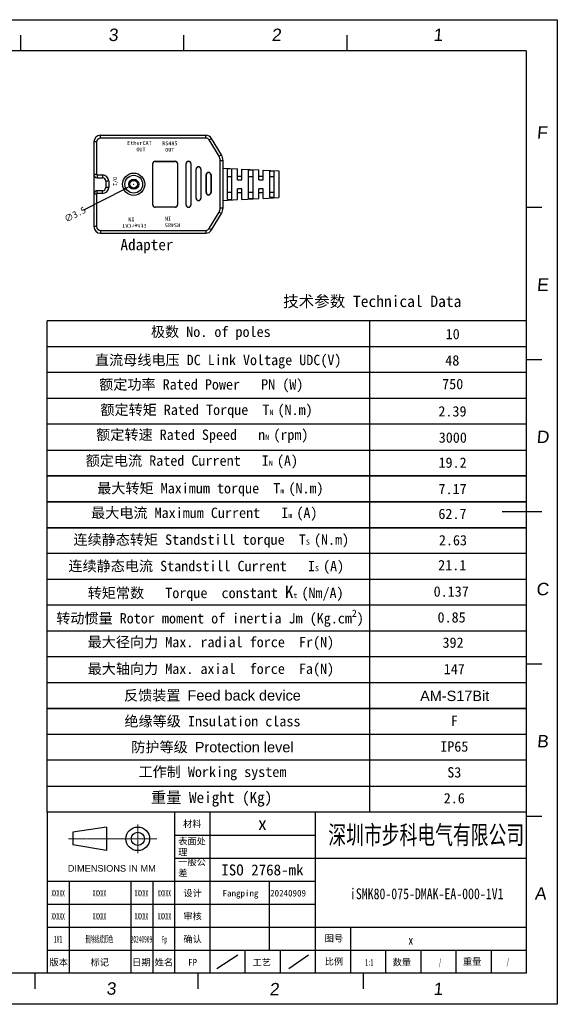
# Model space of a CAD drawing. Header units: millimetres. Extents: x 2650 to 3264, y 1607 to 2049.
# Tile 25 of 25: x 3022 to 3264, y 1607 to 2049. Entities that reach past the tile are written whole.
import ezdxf
from ezdxf.enums import TextEntityAlignment as Align

# ---------------------------------------------------------------- set-up
doc = ezdxf.new("R2010")
doc.units = ezdxf.units.MM
doc.linetypes.add('CENTER', pattern=[0.6, 0.375, -0.075, 0.075, -0.075])
for name, color, linetype in [('01_SOLID', 7, 'Continuous'), ('dimensoin', 7, 'Continuous'), ('RAHMEN025', 7, 'Continuous'), ('图框', 5, 'Continuous'), ('实线', 2, 'Continuous'), ('标注', 4, 'Continuous')]:
    doc.layers.add(name, color=color, linetype=linetype)
doc.layers.add('CENTER', color=1, linetype='CENTER', lineweight=5)
doc.styles.get("Standard").update_dxf_attribs({"font": 'arial.ttf'})
doc.styles.add('style1', font='SimSun.ttf', dxfattribs={"height": 5})
doc.dimstyles.get("Standard").update_dxf_attribs({"dimtxt": 3, "dimasz": 3, "dimexe": 0.18, "dimexo": 0.0625, "dimgap": 0.09, "dimtad": 0, "dimdec": 1, "dimzin": 0, "dimdsep": 46, "dimtxsty": 'Standard', "dimblk2": 'NONE', "dimcen": 0.09, "dimadec": 0, "dimazin": 0, "dimtfac": 1, "dimtdec": 1, "dimtofl": 0, "dimtmove": 0, "dimatfit": 3, "dimfxl": 1, "dimtolj": 1, "dimtzin": 0, "dimarcsym": 0})

# ---------------------------------------------------------------- blocks, each defined once
blk = doc.blocks.new('biaozhuntukuang-08')
for p, q in [((3369.68, -4.99), (3369.68, -41.7)), ((3377.68, -4.99), (3377.68, -41.7)), ((3369.68, -10.24), (3401.68, -10.24)), ((3369.68, -15.48), (3401.68, -15.48)), ((3340.68, -20.73), (3345.68, -20.73)), ((3345.68, -20.73), (3345.68, -41.7)), ((3345.68, -20.73), (3401.68, -20.73)), ((3359.68, -20.73), (3359.68, -41.7)), ((3364.68, -20.73), (3364.68, -41.7)), ((3391.21, -20.73), (3391.21, -36.46)), ((3340.68, -25.97), (3345.68, -25.97)), ((3345.68, -25.97), (3401.68, -25.97)), ((3340.68, -31.21), (3401.68, -31.21)), ((3409.68, -31.21), (3409.68, -41.7)), ((3385.68, -36.46), (3385.68, -41.7)), ((3393.68, -36.46), (3393.68, -41.7)), ((3417.68, -36.46), (3417.68, -41.7)), ((3425.68, -36.46), (3425.68, -41.7)), ((3433.68, -36.46), (3433.68, -41.7)), ((3441.68, -36.46), (3441.68, -41.7))]:
    blk.add_line(p, q)
at = {"layer": 'CENTER'}
for p, q in [((3361.29, -7.84), (3361.29, -14.36)), ((3365.63, -11.1), (3345.56, -11.1))]:
    blk.add_line(p, q, dxfattribs=at)
at = {"layer": '图框'}
for p, q in [((3449.68, 168.32), (3152.68, 168.32)), ((3449.68, 168.32), (3449.68, -41.7)), ((3340.68, -4.99), (3340.68, -41.7)), ((3340.68, -4.99), (3449.68, -4.99)), ((3401.68, -4.99), (3401.68, -41.7)), ((3401.68, -15.48), (3449.68, -15.48)), ((3401.68, -31.21), (3449.68, -31.21)), ((3340.68, -36.46), (3345.68, -36.46)), ((3345.68, -36.46), (3401.68, -36.46)), ((3401.68, -36.46), (3449.68, -36.46)), ((3449.68, -41.7), (3152.68, -41.7))]:
    blk.add_line(p, q, dxfattribs=at)
at = {"layer": '实线'}
for p, q in [((3354.14, -8.41), (3346.51, -9.6)), ((3354.14, -8.41), (3354.14, -13.79)), ((3346.51, -9.6), (3346.51, -12.47)), ((3354.14, -13.79), (3346.51, -12.47))]:
    blk.add_line(p, q, dxfattribs=at)
for radius in [2.69, 1.5]:
    blk.add_circle((3361.29, -11.1), radius, dxfattribs=at)
at = {"layer": '标注', "color": 1}
for p, q in [((3145.61, 175.39), (3456.75, 175.39)), ((3456.75, 175.39), (3456.75, -48.77)), ((3334.6, 171.86), (3334.6, 168.32)), ((3371.72, 171.86), (3371.72, 168.32)), ((3408.85, 171.86), (3408.85, 168.32)), ((3453.22, 132.61), (3449.68, 132.61)), ((3453.22, 97.96), (3449.68, 97.96)), ((3453.22, 63.31), (3444.2, 63.31)), ((3453.22, 28.66), (3449.68, 28.66)), ((3453.22, -5.99), (3449.68, -5.99)), ((3337.83, -41.7), (3337.83, -45.24)), ((3374.96, -41.7), (3374.96, -45.24)), ((3412.55, -41.7), (3412.55, -45.24)), ((3456.75, -48.77), (3145.61, -48.77))]:
    blk.add_line(p, q, dxfattribs=at)
at = {"layer": '标注'}
for p, q in [((3379.28, -40.65), (3384.08, -37.51)), ((3395.66, -40.65), (3400.17, -37.51))]:
    blk.add_line(p, q, dxfattribs=at)
at = {"layer": 'RAHMEN025', "style": 'style1'}
blk.add_text('材料', height=1.5, dxfattribs=at).set_placement((3371.59, -8.44))
at = {"layer": 'RAHMEN025', "char_height": 1.5, "attachment_point": 1, "style": 'style1'}
for s, insert, width in [('表面处理{\\fArial|b0|i0|c0|p34;}', (3370.49, -10.88), 6.2824), ('一般公差', (3370.49, -15.64), 6.2824), ('{\\fArial|b0|i0|c0|p32;DIMENSIONS IN MM}', (3345.36, -17.07), 20.7228)]:
    blk.add_mtext(s, dxfattribs=dict(at, insert=insert, width=width))
at = {"layer": 'RAHMEN025', "style": 'style1', "flags": 4}
for tag, p in [('设计', (3373.77, -23.48)), ('设计人', (3384.66, -23.48)), ('设计日期', (3395.48, -23.48)), ('审核', (3373.77, -28.72)), ('审核人', (3384.66, -28.72)), ('审核日期', (3395.48, -28.72)), ('确认', (3373.77, -33.96)), ('确认人', (3384.66, -33.96)), ('确认日期', (3395.48, -33.96)), ('图号', (3405.93, -33.78)), ('比例', (3405.93, -39.03)), ('重量', (3437.39, -39.06)), ('版本', (3343.3, -39.21)), ('标记', (3352.64, -39.21)), ('日期', (3362.11, -39.21)), ('姓名', (3367.25, -39.21)), ('线性', (3373.77, -39.21)), ('工艺', (3389.51, -39.21)), ('数量', (3421.38, -39.21))]:
    blk.add_attdef(tag, text='', height=1.5, dxfattribs=at).set_placement(p, align=Align.MIDDLE_CENTER)
at = {"layer": 'RAHMEN025', "color": 5, "style": 'style1', "width": 0.8, "flags": 4}
blk.add_attdef('PARTNUMBER', text='', height=2.12, dxfattribs=at).set_placement((3423.42, -34.16), align=Align.MIDDLE_CENTER)
at = {"layer": '图框', "style": 'style1', "width": 0.5, "flags": 4}
for tag, p in [('MATERIAL', (3389.65, -7.62)), ('SURFACE', (3389.65, -12.97)), ('GENERAL-TOLERANCE', (3389.65, -18.18)), ('VERSION3', (3343.16, -23.48)), ('MARK3', (3352.56, -23.48)), ('DATE3', (3362.12, -23.48)), ('NAME3', (3367.31, -23.48)), ('VERSION2', (3343.16, -28.72)), ('MARK2', (3352.56, -28.72)), ('DATE2', (3362.12, -28.72)), ('NAME2', (3367.35, -28.72)), ('VERSION1', (3343.16, -33.96)), ('MARK1', (3352.56, -33.96)), ('DATE1', (3362.12, -33.96)), ('NAME1', (3367.35, -33.96)), ('SCALE', (3413.95, -39.21)), ('QUANTITY', (3430.07, -39.21)), ('WEIGHT', (3445.5, -39.08))]:
    blk.add_attdef(tag, text='', height=1.5, dxfattribs=at).set_placement(p, align=Align.MIDDLE_CENTER)
at = {"layer": '图框', "style": 'style1'}
for tag, width, p in [('深圳步进科技有限公司', 0.6, (3426.93, -10.11)), ('PARTNAME', 0.8, (3427.04, -23.57))]:
    blk.add_attdef(tag, text='', height=4.24, dxfattribs=dict(at, width=width)).set_placement(p, align=Align.MIDDLE)
at = {"layer": '标注', "color": 1, "oblique": 5}
for s, p in [('3', (3354.6, 170.53)), ('2', (3391.73, 170.53)), ('1', (3428.5, 170.53)), ('F', (3452.06, 148.3)), ('E', (3452.06, 113.65)), ('D', (3451.99, 79)), ('C', (3451.93, 44.35)), ('B', (3452.09, 9.7)), ('A', (3451.58, -24.95)), ('3', (3354.13, -46.59)), ('2', (3391.25, -46.74)), ('1', (3428.5, -46.68))]:
    blk.add_text(s, height=2.83, dxfattribs=at).set_placement(p)
blk = doc.blocks.new('*D676')
at = {"color": 0, "lineweight": -2}
for p, q in [((7.84, 19.07), (26, 28.41)), ((30.14, 30.58), (30.32, 30.58)), ((30.23, 30.49), (30.23, 30.67))]:
    blk.add_line(p, q, dxfattribs=at)
at = {"color": 0}
blk.add_solid([(26.23, 27.97), (25.77, 28.86), (28.67, 29.78)], dxfattribs=at)
at = {"layer": 'Defpoints', "color": 0}
for p in [(31.78, 31.38), (28.67, 29.78)]:
    blk.add_point(p, dxfattribs=at)
at = {"color": 0, "insert": (3.87, 17.03), "char_height": 3, "attachment_point": 5, "rotation": 27.2145, "style": 'style1'}
blk.add_mtext('\\A1;∅3.5', dxfattribs=at)
blk = doc.blocks.new('_None')

msp = doc.modelspace()

# ---------------------------------------------------------------- linework, layer by layer
at = {"color": 7, "linetype": 'Continuous'}
for p, q in [((3058.73, 1995.79), (3058.73, 1997.04)), ((3058.73, 1997.04), (3106.03, 1997.04)), ((3106.03, 1995.79), (3058.73, 1995.79)), ((3106.03, 1995.79), (3106.03, 1997.04)), ((3107.53, 1994.94), (3108.61, 1995.58)), ((3113.02, 1988.23), (3108.61, 1995.58)), ((3055.73, 1994.04), (3055.73, 1956.04)), ((3056.98, 1994.04), (3055.73, 1994.04)), ((3056.98, 1994.04), (3056.98, 1979.44)), ((3111.95, 1987.58), (3107.53, 1994.94)), ((3111.95, 1987.58), (3113.02, 1988.23)), ((3082.13, 1965.79), (3082.13, 1984.29)), ((3082.13, 1984.29), (3082.23, 1984.29)), ((3082.23, 1965.79), (3082.23, 1984.29)), ((3083.23, 1985.39), (3083.23, 1985.29)), ((3083.23, 1985.39), (3092.23, 1985.39)), ((3083.23, 1985.29), (3092.23, 1985.29)), ((3092.23, 1985.39), (3092.23, 1985.29)), ((3093.23, 1984.29), (3093.23, 1965.79)), ((3093.33, 1984.29), (3093.23, 1984.29)), ((3093.33, 1984.29), (3093.33, 1965.79)), ((3097.13, 1965.79), (3097.13, 1984.29)), ((3097.13, 1984.29), (3097.23, 1984.29)), ((3097.23, 1965.79), (3097.23, 1984.29)), ((3099.23, 1984.29), (3099.23, 1965.79)), ((3099.33, 1984.29), (3099.23, 1984.29)), ((3099.33, 1984.29), (3099.33, 1965.79)), ((3101.63, 1968.79), (3101.63, 1981.79)), ((3101.63, 1981.79), (3101.73, 1981.79)), ((3101.73, 1968.79), (3101.73, 1981.79)), ((3103.73, 1981.79), (3103.73, 1968.79)), ((3103.83, 1981.79), (3103.73, 1981.79)), ((3103.83, 1981.79), (3103.83, 1968.79)), ((3112.48, 1964.42), (3112.48, 1985.65)), ((3112.48, 1985.65), (3113.73, 1985.65)), ((3113.73, 1964.42), (3113.73, 1985.65)), ((3113.73, 1982.29), (3120.23, 1981.96)), ((3115.73, 1968.17), (3115.73, 1981.9)), ((3117.73, 1981.8), (3115.73, 1981.9)), ((3117.73, 1968.28), (3117.73, 1981.8)), ((3120.23, 1977.04), (3120.23, 1981.96)), ((3122.23, 1977.04), (3122.23, 1981.86)), ((3122.23, 1981.86), (3129.73, 1981.49)), ((3056.98, 1979.44), (3055.73, 1979.44)), ((3057.23, 1979.19), (3057.23, 1977.94)), ((3057.23, 1979.19), (3059.63, 1979.19)), ((3057.23, 1977.94), (3059.63, 1977.94)), ((3059.63, 1979.19), (3059.63, 1977.94)), ((3106.13, 1971.29), (3106.13, 1979.29)), ((3106.13, 1979.29), (3106.23, 1979.29)), ((3106.23, 1971.29), (3106.23, 1979.29)), ((3108.23, 1979.29), (3108.23, 1971.29)), ((3108.33, 1979.29), (3108.23, 1979.29)), ((3108.33, 1979.29), (3108.33, 1971.29)), ((3115.73, 1978.59), (3117.73, 1978.59)), ((3120.23, 1978.69), (3122.23, 1978.69)), ((3125.23, 1968.67), (3125.23, 1981.41)), ((3127.23, 1981.3), (3125.23, 1981.41)), ((3125.23, 1978.59), (3127.23, 1978.59)), ((3127.23, 1968.77), (3127.23, 1981.3)), ((3129.73, 1977.04), (3129.73, 1981.49)), ((3129.73, 1978.69), (3131.73, 1978.69)), ((3131.73, 1981.39), (3138.73, 1981.04)), ((3131.73, 1977.04), (3131.73, 1981.39)), ((3134.73, 1969.17), (3134.73, 1980.91)), ((3136.73, 1980.8), (3134.73, 1980.91)), ((3134.73, 1978.59), (3136.73, 1978.59)), ((3136.73, 1969.28), (3136.73, 1980.8)), ((3138.73, 1981.04), (3138.73, 1969.04)), ((3061.13, 1976.44), (3061.13, 1973.64)), ((3062.38, 1976.44), (3061.13, 1976.44)), ((3062.38, 1973.64), (3061.13, 1973.64)), ((3062.38, 1976.44), (3062.38, 1973.64)), ((3120.23, 1977.04), (3122.23, 1977.04)), ((3120.23, 1968.11), (3120.23, 1973.04)), ((3122.23, 1973.04), (3120.23, 1973.04)), ((3122.23, 1968.21), (3122.23, 1973.04)), ((3129.73, 1977.04), (3131.73, 1977.04)), ((3129.73, 1968.59), (3129.73, 1973.04)), ((3131.73, 1973.04), (3129.73, 1973.04)), ((3131.73, 1968.69), (3131.73, 1973.04)), ((3056.98, 1970.64), (3055.73, 1970.64)), ((3056.98, 1970.64), (3056.98, 1956.04)), ((3057.23, 1970.89), (3057.23, 1972.14)), ((3059.63, 1972.14), (3057.23, 1972.14)), ((3059.63, 1970.89), (3057.23, 1970.89)), ((3059.63, 1970.89), (3059.63, 1972.14)), ((3101.63, 1968.79), (3101.73, 1968.79)), ((3103.83, 1968.79), (3103.73, 1968.79)), ((3106.13, 1971.29), (3106.23, 1971.29)), ((3108.33, 1971.29), (3108.23, 1971.29)), ((3115.73, 1971.49), (3117.73, 1971.49)), ((3120.23, 1971.39), (3122.23, 1971.39)), ((3122.23, 1968.21), (3129.73, 1968.59)), ((3125.23, 1971.49), (3127.23, 1971.49)), ((3125.23, 1968.67), (3127.23, 1968.77)), ((3129.73, 1971.39), (3131.73, 1971.39)), ((3131.73, 1968.69), (3138.73, 1969.04)), ((3134.73, 1971.49), (3136.73, 1971.49)), ((3134.73, 1969.17), (3136.73, 1969.28)), ((3082.13, 1965.79), (3082.23, 1965.79)), ((3083.23, 1964.69), (3083.23, 1964.79)), ((3092.23, 1964.79), (3083.23, 1964.79)), ((3092.23, 1964.69), (3083.23, 1964.69)), ((3092.23, 1964.69), (3092.23, 1964.79)), ((3093.33, 1965.79), (3093.23, 1965.79)), ((3097.13, 1965.79), (3097.23, 1965.79)), ((3099.33, 1965.79), (3099.23, 1965.79)), ((3112.48, 1964.42), (3113.73, 1964.42)), ((3113.73, 1967.79), (3120.23, 1968.11)), ((3115.73, 1968.17), (3117.73, 1968.28)), ((3107.53, 1955.14), (3111.95, 1962.49)), ((3108.61, 1954.49), (3113.02, 1961.85)), ((3111.95, 1962.49), (3113.02, 1961.85)), ((3056.98, 1956.04), (3055.73, 1956.04)), ((3058.73, 1954.29), (3058.73, 1953.04)), ((3058.73, 1954.29), (3106.03, 1954.29)), ((3058.73, 1953.04), (3106.03, 1953.04)), ((3106.03, 1954.29), (3106.03, 1953.04)), ((3107.53, 1955.14), (3108.61, 1954.49))]:
    msp.add_line(p, q, dxfattribs=at)
at = {"color": 1}
for p, q in [((3034.78, 1693.01), (3034.78, 1913.64)), ((3179.52, 1913.64), (3179.52, 1693.01)), ((3034.78, 1704.62), (3249.87, 1704.62))]:
    msp.add_line(p, q, dxfattribs=at)
at = {"color": 7, "linetype": 'Continuous'}
for radius in [5, 4, 2.25, 1.75]:
    msp.add_circle((3073.63, 1975.04), radius, dxfattribs=at)
for centre, radius, start, end in [((3058.73, 1994.04), 3, 90, 180), ((3058.73, 1994.04), 1.75, 90, 180), ((3106.03, 1994.04), 3, 30.9638, 90), ((3106.03, 1994.04), 1.75, 30.9638, 90), ((3108.73, 1985.65), 3.75, 0, 30.9638), ((3108.73, 1985.65), 5, 0, 30.9638), ((3083.23, 1984.29), 1.1, 90, 180), ((3083.23, 1984.29), 1, 90, 180), ((3092.23, 1984.29), 1.1, 0, 90), ((3092.23, 1984.29), 1, 0, 90), ((3098.23, 1984.29), 1.1, 0, 180), ((3098.23, 1984.29), 1, 0, 180), ((3102.73, 1981.79), 1.1, 0, 180), ((3102.73, 1981.79), 1, 0, 180), ((3057.23, 1979.44), 1.5, 180, 270), ((3057.23, 1979.44), 0.25, 180, 270), ((3059.63, 1976.44), 2.75, 0, 90), ((3059.63, 1976.44), 1.5, 0, 90), ((3107.23, 1979.29), 1.1, 0, 180), ((3107.23, 1979.29), 1, 0, 180), ((3059.63, 1973.64), 2.75, 270, 0), ((3059.63, 1973.64), 1.5, 270, 0), ((3057.23, 1970.64), 1.5, 90, 180), ((3057.23, 1970.64), 0.25, 90, 180), ((3102.73, 1968.79), 1.1, 180, 0), ((3102.73, 1968.79), 1, 180, 0), ((3107.23, 1971.29), 1.1, 180, 0), ((3107.23, 1971.29), 1, 180, 0), ((3083.23, 1965.79), 1.1, 180, 270), ((3083.23, 1965.79), 1, 180, 270), ((3092.23, 1965.79), 1.1, 270, 0), ((3092.23, 1965.79), 1, 270, 0), ((3098.23, 1965.79), 1.1, 180, 0), ((3098.23, 1965.79), 1, 180, 0), ((3108.73, 1964.42), 3.75, 329.0362, 0), ((3108.73, 1964.42), 5, 329.0362, 0), ((3058.73, 1956.04), 3, 180, 270), ((3058.73, 1956.04), 1.75, 180, 270), ((3106.03, 1956.04), 1.75, 270, 329.0362), ((3106.03, 1956.04), 3, 270, 329.0362)]:
    msp.add_arc(centre, radius, start, end, dxfattribs=at)
at = {"layer": '01_SOLID', "color": 2}
for p, q in [((3034.78, 1855.58), (3249.87, 1855.58)), ((3034.78, 1843.97), (3249.87, 1843.97)), ((3034.78, 1832.35), (3249.87, 1832.35)), ((3034.78, 1820.74), (3249.87, 1820.74))]:
    msp.add_line(p, q, dxfattribs=at)
at = {"layer": 'dimensoin', "color": 2, "lineweight": 25}
for p, q in [((3249.87, 1913.64), (3034.78, 1913.64)), ((3249.87, 1902.03), (3034.78, 1902.03)), ((3249.87, 1890.41), (3034.78, 1890.41)), ((3249.87, 1878.8), (3034.78, 1878.8)), ((3249.87, 1867.19), (3034.78, 1867.19)), ((3249.87, 1843.97), (3034.78, 1843.97)), ((3249.87, 1843.97), (3034.78, 1843.97)), ((3249.87, 1843.97), (3034.78, 1843.97)), ((3249.87, 1843.97), (3034.78, 1843.97)), ((3249.87, 1843.97), (3034.78, 1843.97)), ((3249.87, 1843.97), (3034.78, 1843.97)), ((3249.87, 1843.97), (3034.78, 1843.97)), ((3249.87, 1832.35), (3034.78, 1832.35)), ((3249.87, 1832.35), (3034.78, 1832.35)), ((3249.87, 1832.35), (3034.78, 1832.35)), ((3249.87, 1832.35), (3034.78, 1832.35)), ((3249.87, 1820.74), (3034.78, 1820.74)), ((3249.87, 1820.74), (3034.78, 1820.74)), ((3249.87, 1809.13), (3034.78, 1809.13)), ((3249.87, 1797.52), (3034.78, 1797.52)), ((3249.87, 1785.91), (3034.78, 1785.91)), ((3249.87, 1774.29), (3034.78, 1774.29)), ((3249.87, 1774.29), (3034.78, 1774.29)), ((3249.87, 1762.68), (3034.78, 1762.68)), ((3249.87, 1751.07), (3034.78, 1751.07)), ((3249.87, 1739.46), (3034.78, 1739.46)), ((3249.87, 1739.46), (3034.78, 1739.46)), ((3249.87, 1739.46), (3034.78, 1739.46)), ((3034.78, 1739.46), (3249.87, 1739.46)), ((3034.78, 1739.46), (3249.87, 1739.46)), ((3249.87, 1739.46), (3034.78, 1739.46)), ((3249.87, 1727.84), (3034.78, 1727.84)), ((3249.87, 1727.84), (3034.78, 1727.84)), ((3249.87, 1716.23), (3034.78, 1716.23)), ((3249.87, 1716.23), (3034.78, 1716.23)), ((3249.87, 1716.23), (3034.78, 1716.23)), ((3249.87, 1716.23), (3034.78, 1716.23)), ((3249.87, 1716.23), (3034.78, 1716.23)), ((3249.87, 1716.23), (3034.78, 1716.23)), ((3249.87, 1716.23), (3034.78, 1716.23)), ((3249.87, 1716.23), (3034.78, 1716.23)), ((3249.87, 1693.01), (3034.78, 1693.01))]:
    msp.add_line(p, q, dxfattribs=at)

# ---------------------------------------------------------------- block references
at = {"layer": '标注'}
ref = msp.add_blockref('biaozhuntukuang-08', (-3557.45, 1702.86), dxfattribs=dict(at, xscale=1.97331985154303, yscale=1.97331985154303, zscale=1.97331985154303))
ref.add_attrib('PARTNAME', 'iSMK80-075-DMAK-EA-000-1V1', dxfattribs={"layer": '图框', "height": 4.8724, "style": 'style1', "width": 0.8}).set_placement((3205.19, 1656.36), align=Align.MIDDLE)
ref.add_attrib('比例', '比例', dxfattribs={"layer": 'RAHMEN025', "height": 2.96, "style": 'style1'}).set_placement((3163.53, 1625.85), align=Align.MIDDLE_CENTER)
ref.add_attrib('图号', '图号', dxfattribs={"layer": 'RAHMEN025', "height": 2.96, "style": 'style1'}).set_placement((3163.53, 1636.2), align=Align.MIDDLE_CENTER)
ref.add_attrib('VERSION1', '1V1', dxfattribs={"layer": '图框', "height": 3.157, "style": 'style1', "width": 0.5}).set_placement((3039.67, 1635.84), align=Align.MIDDLE_CENTER)
ref.add_attrib('版本', '版本', dxfattribs={"layer": 'RAHMEN025', "height": 2.96, "style": 'style1'}).set_placement((3039.94, 1625.49), align=Align.MIDDLE_CENTER)
ref.add_attrib('NAME1', 'Fp', dxfattribs={"layer": '图框', "height": 2.96, "style": 'style1', "width": 0.5}).set_placement((3087.4, 1635.84), align=Align.MIDDLE_CENTER)
ref.add_attrib('DATE1', '20240909', dxfattribs={"layer": '图框', "height": 2.96, "style": 'style1', "width": 0.5}).set_placement((3077.08, 1635.84), align=Align.MIDDLE_CENTER)
ref.add_attrib('日期', '日期', dxfattribs={"layer": 'RAHMEN025', "height": 2.96, "style": 'style1'}).set_placement((3077.06, 1625.49), align=Align.MIDDLE_CENTER)
ref.add_attrib('确认', '确认', dxfattribs={"layer": 'RAHMEN025', "height": 2.96, "style": 'style1'}).set_placement((3100.07, 1635.84), align=Align.MIDDLE_CENTER)
ref.add_attrib('PARTNUMBER', 'x', dxfattribs={"layer": 'RAHMEN025', "color": 5, "height": 4.19, "style": 'style1', "width": 0.8}).set_placement((3198.04, 1635.45), align=Align.MIDDLE_CENTER)
ref.add_attrib('数量', '数量', dxfattribs={"layer": 'RAHMEN025', "height": 2.96, "style": 'style1'}).set_placement((3194.02, 1625.49), align=Align.MIDDLE_CENTER)
ref.add_attrib('QUANTITY', '/', dxfattribs={"layer": '图框', "height": 2.96, "style": 'style1', "width": 0.5}).set_placement((3211.16, 1625.49), align=Align.MIDDLE_CENTER)
ref.add_attrib('深圳步进科技有限公司', '深圳市步科电气有限公司', dxfattribs={"layer": '图框', "height": 8.3725, "style": 'style1', "width": 0.7}).set_placement((3204.98, 1682.92), align=Align.MIDDLE)
ref.add_attrib('MARK1', '删除线缆颜色', dxfattribs={"layer": '图框', "height": 2.96, "style": 'style1', "width": 0.5}).set_placement((3058.23, 1635.84), align=Align.MIDDLE_CENTER)
ref.add_attrib('标记', '标记', dxfattribs={"layer": 'RAHMEN025', "height": 2.96, "style": 'style1'}).set_placement((3058.37, 1625.49), align=Align.MIDDLE_CENTER)
ref.add_attrib('姓名', '姓名', dxfattribs={"layer": 'RAHMEN025', "height": 2.96, "style": 'style1'}).set_placement((3087.2, 1625.49), align=Align.MIDDLE_CENTER)
ref.add_attrib('审核', '审核', dxfattribs={"layer": 'RAHMEN025', "height": 2.96, "style": 'style1'}).set_placement((3100.07, 1646.19), align=Align.MIDDLE_CENTER)
ref.add_attrib('设计', '设计', dxfattribs={"layer": 'RAHMEN025', "height": 2.96, "style": 'style1'}).set_placement((3100.07, 1656.53), align=Align.MIDDLE_CENTER)
ref.add_attrib('VERSION2', 'XXXXX', dxfattribs={"layer": '图框', "height": 2.96, "style": 'style1', "width": 0.5}).set_placement((3039.67, 1646.19), align=Align.MIDDLE_CENTER)
ref.add_attrib('NAME2', 'XXXXX', dxfattribs={"layer": '图框', "height": 2.96, "style": 'style1', "width": 0.5}).set_placement((3087.4, 1646.19), align=Align.MIDDLE_CENTER)
ref.add_attrib('DATE2', 'XXXXX', dxfattribs={"layer": '图框', "height": 2.96, "style": 'style1', "width": 0.5}).set_placement((3077.08, 1646.19), align=Align.MIDDLE_CENTER)
ref.add_attrib('MARK2', 'XXXXX', dxfattribs={"layer": '图框', "height": 2.96, "style": 'style1', "width": 0.5}).set_placement((3058.23, 1646.19), align=Align.MIDDLE_CENTER)
ref.add_attrib('VERSION3', 'XXXXX', dxfattribs={"layer": '图框', "height": 2.96, "style": 'style1', "width": 0.5}).set_placement((3039.67, 1656.53), align=Align.MIDDLE_CENTER)
ref.add_attrib('NAME3', 'XXXXX', dxfattribs={"layer": '图框', "height": 2.96, "style": 'style1', "width": 0.5}).set_placement((3087.32, 1656.53), align=Align.MIDDLE_CENTER)
ref.add_attrib('DATE3', 'XXXXX', dxfattribs={"layer": '图框', "height": 2.96, "style": 'style1', "width": 0.5}).set_placement((3077.08, 1656.53), align=Align.MIDDLE_CENTER)
ref.add_attrib('MARK3', 'XXXXX', dxfattribs={"layer": '图框', "height": 2.96, "style": 'style1', "width": 0.5}).set_placement((3058.23, 1656.53), align=Align.MIDDLE_CENTER)
ref.add_attrib('MATERIAL', 'x', dxfattribs={"layer": '图框', "height": 5.92, "style": 'style1'}).set_placement((3131.41, 1687.83), align=Align.MIDDLE_CENTER)
ref.add_attrib('GENERAL-TOLERANCE', 'ISO 2768-mk', dxfattribs={"layer": '图框', "height": 4.9333, "style": 'style1'}).set_placement((3131.41, 1666.99), align=Align.MIDDLE_CENTER)
ref.add_attrib('工艺', '工艺', dxfattribs={"layer": 'RAHMEN025', "height": 2.96, "style": 'style1'}).set_placement((3131.13, 1625.49), align=Align.MIDDLE_CENTER)
ref.add_attrib('SCALE', '1:1', dxfattribs={"layer": '图框', "height": 2.96, "style": 'style1', "width": 0.5}).set_placement((3179.37, 1625.49), align=Align.MIDDLE_CENTER)
ref.add_attrib('重量', '重量', dxfattribs={"layer": 'RAHMEN025', "height": 2.96, "style": 'style1'}).set_placement((3225.61, 1625.79), align=Align.MIDDLE_CENTER)
ref.add_attrib('WEIGHT', '/', dxfattribs={"layer": '图框', "height": 2.96, "style": 'style1', "width": 0.5}).set_placement((3241.61, 1625.74), align=Align.MIDDLE_CENTER)
ref.add_attrib('设计人', 'Fangping', dxfattribs={"layer": 'RAHMEN025', "height": 2.96, "style": 'style1'}).set_placement((3121.56, 1656.53), align=Align.MIDDLE_CENTER)
ref.add_attrib('设计日期', '20240909', dxfattribs={"layer": 'RAHMEN025', "height": 2.96, "style": 'style1'}).set_placement((3142.92, 1656.53), align=Align.MIDDLE_CENTER)
ref.add_attrib('线性', 'FP', dxfattribs={"layer": 'RAHMEN025', "height": 2.96, "style": 'style1'}).set_placement((3100.07, 1625.49), align=Align.MIDDLE_CENTER)

# ---------------------------------------------------------------- texts
at = {"color": 7, "linetype": 'Continuous', "char_height": 1.75, "width": 14.0182, "attachment_point": 1, "style": 'style1'}
for s, insert in [('EtherCAT\\P   OUT', (3070.72, 1994.45)), ('RS485\\P OUT', (3086.4, 1994.3))]:
    msp.add_mtext(s, dxfattribs=dict(at, insert=insert))
at = {"color": 7, "linetype": 'Continuous', "char_height": 1.75, "attachment_point": 1, "style": 'style1'}
for s, insert, width, rotation in [('I/O', (3064.37, 1974.24), 9.7223, 90), ('EtherCAT\\P    IN', (3079.42, 1955.5), 14.0182, 180), ('RS485\\P   IN', (3094.45, 1955.77), 14.0182, 180)]:
    msp.add_mtext(s, dxfattribs=dict(at, insert=insert, width=width, rotation=rotation))
at = {"lineweight": 0, "insert": (3067.66, 1950.4), "char_height": 5, "attachment_point": 1, "style": 'style1'}
msp.add_mtext('Adapter', dxfattribs=at)
at = {"layer": '01_SOLID', "insert": (3180.74, 1922.15), "char_height": 5.1094, "width": 204.374, "attachment_point": 5, "style": 'style1'}
msp.add_mtext('{\\C3;技术参数 Technical Data}', dxfattribs=at)
at = {"layer": '01_SOLID', "color": 3, "attachment_point": 5, "style": 'style1'}
for s, insert, char_height, width in [('{\\fSimSun|b0|i0|c134|p2;极数 }No. of poles', (3108.25, 1908.09), 4.6449, 231.9897), ('10', (3216.85, 1907.7), 4.645, 231.9897), ('{\\fSimSun|b0|i0|c134|p2;直流母线电压 }DC Link Voltage UDC(V)', (3111.57, 1895.32), 4.6449, 328.0462), ('48', (3216.68, 1895.87), 4.645, 231.9897), ('{\\fSimSun|b0|i0|c134|p2;额定功率 }Rated Power   PN (W)', (3103.95, 1884.48), 4.6449, 231.9897), ('750', (3216.85, 1885.25), 4.645, 231.9897), ('额定转矩 Rated Torque  T{\\H0.5x;N }(N.m)', (3106.31, 1873.05), 4.6449, 231.9897), ('2.39', (3216.74, 1872.98), 4.645, 231.9897), ('额定转速 Rated Speed   n{\\H0.5x;N }(rpm)', (3104.43, 1861.85), 4.6449, 231.9897), ('3000', (3216.9, 1861.2), 4.645, 231.9897), ('额定电流 Rated Current   I{\\H0.5x;N }(A)', (3099.73, 1850.24), 4.6449, 231.9897), ('19.2', (3216.79, 1849.92), 4.645, 231.9897), ('最大转矩 Maximum torque  T{\\H0.5x;m }(N.m)', (3108.05, 1837.8), 4.6449, 231.9897), ('7.17', (3216.79, 1838.09), 4.645, 231.9897), ('最大电流 Maximum Current   I{\\H0.5x;m }(A)', (3105.31, 1826.81), 4.6449, 231.9897), ('62.7', (3216.74, 1826.91), 4.645, 231.9897), ('2.63', (3216.96, 1815.08), 4.645, 231.9897), ('连续静态转矩 Standstill torque  T{\\H0.5002x;S \\H1.999x;(N.m)}', (3108.44, 1814.71), 4.6449, 231.9897), ('连续静态电流 Standstill Current   I{\\H0.5002x;S\\H0.9996x; }(A)', (3106.2, 1802.9), 4.6449, 231.9897), ('21.1', (3216.63, 1803.88), 4.645, 231.9897), ('转矩常数   Torque  constant {\\H1.2x;K\\H0.4167x;t \\H2x;(Nm/A)}', (3110.42, 1791.21), 4.6449, 231.9897), ('0.137', (3216.19, 1792.04), 4.645, 231.9897), ('\\A1;转动惯量 Rotor moment of inertia Jm (Kg.cm{\\H0.7x;\\S2^  ;\\H1.429x;)}', (3107.89, 1780.04), 4.6449, 231.9897), ('0.85', (3216.36, 1780.43), 4.645, 231.9897), ('最大径向力 Max. radial force  Fr(N)', (3108.28, 1768.75), 4.6449, 231.9897), ('392', (3217.01, 1769.08), 4.645, 231.9897), ('最大轴向力 Max. axial  force  Fa(N)', (3108.27, 1756.75), 4.6449, 231.9897), ('147', (3217.57, 1757.23), 4.645, 231.9897), ('{\\f宋体|b0|i0|c134|p2;反馈装置 \\fArial|b0|i0|c0|p34;Feed back device}', (3108.97, 1745.14), 4.6449, 231.9897), ('{\\fArial|b0|i0|c0|p34;AM-S17Bit}', (3217.74, 1745.15), 4.6449, 231.9897), ('绝缘等级 Insulation class', (3108.97, 1733.53), 4.6449, 231.9897), ('F', (3217.57, 1734.01), 4.64, 231.9897), ('IP65', (3217.57, 1722.4), 4.645, 231.9897), ('{\\f宋体|b0|i0|c134|p2;防护等级 \\fArial|b0|i0|c0|p2;Protection level}', (3108.97, 1721.91), 4.6449, 231.9897), ('{\\f宋体|b0|i0|c134|p2;工作制 \\fSimSun|b0|i0|c134|p2;Working system}', (3108.97, 1710.3), 4.6449, 231.9897), ('S3', (3217.57, 1710.79), 4.645, 231.9897), ('重量 Weight (Kg)', (3108.61, 1698.73), 5, 115), ('2.6', (3217.57, 1699.17), 4.645, 231.9897)]:
    msp.add_mtext(s, dxfattribs=dict(at, insert=insert, char_height=char_height, width=width))

# ---------------------------------------------------------------- dimensions: what is measured, and where the dimension line sits
at = {"color": 3}
dim = msp.add_diameter_dim_2p(p1=(3075.19, 1975.84), p2=(3072.08, 1974.24), dimstyle='Standard', override={"dimblk2": 'None'}, dxfattribs=at)
dim.commit()
dim.dimension.update_dxf_attribs({"geometry": '*D676', "text_midpoint": (3047.28, 1961.49), "dimtype": 163, "insert": (3043.41, 1944.45)})

doc.saveas('drawing.dxf')
